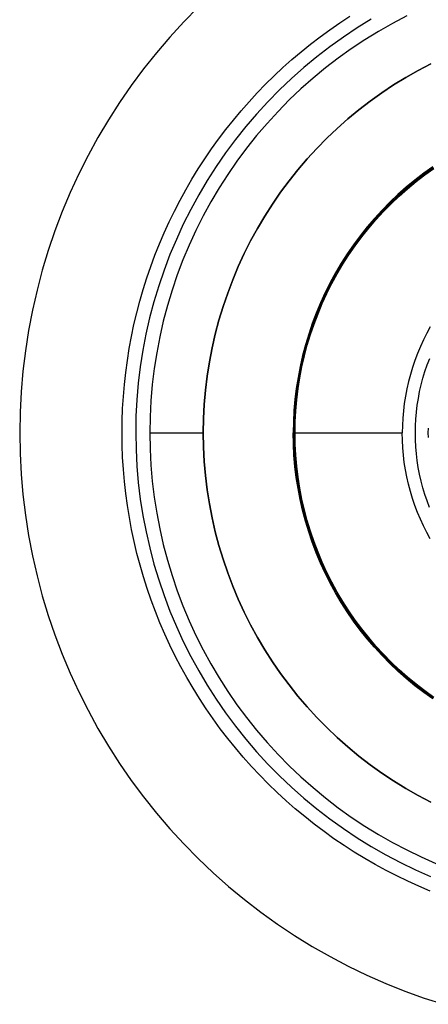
# Model space of a CAD drawing. Header units: millimetres. Extents: x -88 to 88, y -12 to 103.
# Tile 3 of 256: x -81.9 to -79.23, y 8.48 to 14.92. Entities that reach past the tile are written whole.
import ezdxf

# ---------------------------------------------------------------- set-up
doc = ezdxf.new("R2010")
doc.units = ezdxf.units.MM
doc.layers.add('BOTTOM', color=7, linetype='Continuous', true_color=0x7d26cd)
doc.layers.add('TOP', color=7, linetype='Continuous', true_color=0xc80000)

msp = doc.modelspace()

# ---------------------------------------------------------------- linework, layer by layer
at = {"layer": 'BOTTOM', "color": 9, "true_color": 0xc0c0c0}
for points in [[(-80.7338, 14.9984), (-80.8282, 14.9024), (-80.9192, 14.8032), (-81.0067, 14.7009), (-81.0907, 14.5956), (-81.1709, 14.4875), (-81.2474, 14.3767), (-81.32, 14.2633), (-81.3887, 14.1475), (-81.4533, 14.0294), (-81.5138, 13.9091), (-81.5701, 13.7868), (-81.6221, 13.6627), (-81.6699, 13.5368), (-81.7133, 13.4093), (-81.7522, 13.2805), (-81.7867, 13.1503), (-81.8166, 13.0191), (-81.842, 12.8868), (-81.8629, 12.7538), (-81.8791, 12.6202), (-81.8907, 12.486), (-81.8977, 12.3516), (-81.9, 12.217)], [(-80.7, 12.217), (-80.6984, 12.3102), (-80.6936, 12.4033), (-80.6855, 12.4961), (-80.6743, 12.5886), (-80.6599, 12.6807), (-80.6423, 12.7723), (-80.6215, 12.8631), (-80.5977, 12.9532), (-80.5707, 13.0425), (-80.5407, 13.1307), (-80.5076, 13.2178), (-80.4716, 13.3038), (-80.4326, 13.3885), (-80.3907, 13.4717), (-80.346, 13.5535), (-80.2985, 13.6337), (-80.2482, 13.7122), (-80.1953, 13.7889), (-80.1397, 13.8637), (-80.0816, 13.9366), (-80.021, 14.0074), (-79.958, 14.0761), (-79.8926, 14.1426), (-79.825, 14.2068), (-79.7553, 14.2686), (-79.6834, 14.3279), (-79.6096, 14.3848), (-79.5338, 14.439), (-79.4562, 14.4907), (-79.3768, 14.5396), (-79.2958, 14.5857), (-79.2133, 14.629)], [(-81.9, 12.217), (-81.8977, 12.0824), (-81.8907, 11.9479), (-81.8791, 11.8138), (-81.8629, 11.6801), (-81.842, 11.5471), (-81.8166, 11.4149), (-81.7867, 11.2836), (-81.7522, 11.1535), (-81.7133, 11.0246), (-81.6699, 10.8972), (-81.6221, 10.7713), (-81.5701, 10.6471), (-81.5138, 10.5248), (-81.4533, 10.4046), (-81.3887, 10.2864), (-81.32, 10.1706), (-81.2474, 10.0573), (-81.1709, 9.9465), (-81.0907, 9.8384), (-81.0067, 9.7331), (-80.9192, 9.6308), (-80.8282, 9.5316), (-80.7338, 9.4356), (-80.6362, 9.3429), (-80.5354, 9.2536), (-80.4316, 9.1678), (-80.3249, 9.0857), (-80.2155, 9.0073), (-80.1033, 8.9328), (-79.9887, 8.8621), (-79.8718, 8.7955), (-79.7525, 8.7329), (-79.6312, 8.6745), (-79.508, 8.6203), (-79.383, 8.5704), (-79.2563, 8.5249), (-79.1281, 8.4837)], [(-79.2133, 9.8049), (-79.2958, 9.8483), (-79.3768, 9.8944), (-79.4562, 9.9433), (-79.5338, 9.9949), (-79.6096, 10.0492), (-79.6834, 10.106), (-79.7553, 10.1654), (-79.825, 10.2272), (-79.8926, 10.2914), (-79.958, 10.3579), (-80.021, 10.4265), (-80.0816, 10.4974), (-80.1397, 10.5702), (-80.1953, 10.6451), (-80.2482, 10.7218), (-80.2985, 10.8003), (-80.346, 10.8805), (-80.3907, 10.9622), (-80.4326, 11.0455), (-80.4716, 11.1302), (-80.5076, 11.2161), (-80.5407, 11.3033), (-80.5707, 11.3915), (-80.5977, 11.4807), (-80.6215, 11.5708), (-80.6423, 11.6617), (-80.6599, 11.7532), (-80.6743, 11.8453), (-80.6855, 11.9378), (-80.6936, 12.0307), (-80.6984, 12.1238), (-80.7, 12.217)]]:
    msp.add_lwpolyline(points, dxfattribs=at)
at = {"layer": 'BOTTOM', "color": 9, "true_color": 0xc0c0c0, "extrusion": (0, 1, 0)}
msp.add_lwpolyline([(80.7, -11.5), (81.9, -12.7)], dxfattribs=at)
at = {"layer": 'TOP', "color": 254, "true_color": 0xcad1ee}
for points in [[(-79.3706, 14.9417), (-79.4638, 14.8928), (-79.5553, 14.8406), (-79.6449, 14.7854), (-79.7326, 14.7271), (-79.8182, 14.6658), (-79.9016, 14.6016), (-79.9828, 14.5345), (-80.0616, 14.4647), (-80.138, 14.3922), (-80.2118, 14.3171), (-80.283, 14.2395), (-80.3514, 14.1595), (-80.4171, 14.0772), (-80.4798, 13.9926), (-80.5396, 13.906), (-80.5964, 13.8173), (-80.6501, 13.7268), (-80.7006, 13.6344), (-80.748, 13.5403), (-80.792, 13.4447), (-80.8327, 13.3476), (-80.87, 13.2491), (-80.904, 13.1495), (-80.9344, 13.0487), (-80.9614, 12.9469), (-80.9848, 12.8442), (-81.0047, 12.7408), (-81.021, 12.6368), (-81.0337, 12.5323), (-81.0427, 12.4274), (-81.0482, 12.3223), (-81.05, 12.217)], [(-79.6022, 14.9197), (-79.6945, 14.8628), (-79.7848, 14.8027), (-79.873, 14.7396), (-79.9589, 14.6734), (-80.0426, 14.6043), (-80.1237, 14.5324), (-80.2024, 14.4577), (-80.2784, 14.3804), (-80.3517, 14.3004), (-80.4223, 14.218), (-80.4899, 14.1332), (-80.5545, 14.0461), (-80.6161, 13.9569), (-80.6746, 13.8655), (-80.73, 13.7722), (-80.782, 13.6771), (-80.8307, 13.5802), (-80.8761, 13.4817), (-80.9181, 13.3817), (-80.9565, 13.2802), (-80.9915, 13.1776), (-81.0228, 13.0737), (-81.0506, 12.9689), (-81.0747, 12.8631), (-81.0952, 12.7566), (-81.112, 12.6495), (-81.1251, 12.5418), (-81.1344, 12.4337), (-81.14, 12.3254), (-81.1419, 12.217)], [(-79.2133, 14.629), (-79.2958, 14.5857), (-79.3768, 14.5396), (-79.4562, 14.4907), (-79.5338, 14.439), (-79.6096, 14.3848), (-79.6834, 14.3279), (-79.7553, 14.2686), (-79.825, 14.2068), (-79.8926, 14.1426), (-79.958, 14.0761), (-80.021, 14.0074), (-80.0816, 13.9366), (-80.1397, 13.8637), (-80.1953, 13.7889), (-80.2482, 13.7122), (-80.2985, 13.6337), (-80.346, 13.5535), (-80.3907, 13.4717), (-80.4326, 13.3885), (-80.4716, 13.3038), (-80.5076, 13.2178), (-80.5407, 13.1307), (-80.5707, 13.0425), (-80.5977, 12.9532), (-80.6215, 12.8631), (-80.6423, 12.7723), (-80.6599, 12.6807), (-80.6743, 12.5886), (-80.6855, 12.4961), (-80.6936, 12.4033), (-80.6984, 12.3102), (-80.7, 12.217)], [(-79.2, 13.9555), (-79.2593, 13.913), (-79.3171, 13.8685), (-79.3733, 13.8221), (-79.4279, 13.7737), (-79.4808, 13.7235), (-79.5319, 13.6715), (-79.5812, 13.6178), (-79.6286, 13.5624), (-79.6741, 13.5054), (-79.7175, 13.4468), (-79.759, 13.3868), (-79.7983, 13.3254), (-79.8355, 13.2627), (-79.8705, 13.1987), (-79.9032, 13.1335), (-79.9337, 13.0673), (-79.9619, 13), (-79.9878, 12.9319), (-80.0113, 12.8628), (-80.0324, 12.793), (-80.0511, 12.7225), (-80.0673, 12.6514), (-80.081, 12.5798), (-80.0923, 12.5078), (-80.1011, 12.4354), (-80.1074, 12.3627), (-80.1112, 12.2899), (-80.1124, 12.217)], [(-80.1062, 12.217), (-80.105, 12.2897), (-80.1012, 12.3623), (-80.0949, 12.4347), (-80.0862, 12.5069), (-80.0749, 12.5787), (-80.0612, 12.6501), (-80.045, 12.721), (-80.0264, 12.7913), (-80.0054, 12.8609), (-79.9819, 12.9298), (-79.9562, 12.9977), (-79.928, 13.0648), (-79.8976, 13.1308), (-79.865, 13.1958), (-79.8301, 13.2596), (-79.793, 13.3221), (-79.7538, 13.3834), (-79.7125, 13.4432), (-79.6691, 13.5016), (-79.6238, 13.5584), (-79.5765, 13.6137), (-79.5274, 13.6672), (-79.4764, 13.7191), (-79.4237, 13.7692), (-79.3693, 13.8174), (-79.3132, 13.8637), (-79.2556, 13.908), (-79.1965, 13.9504)], [(-80.1, 12.217), (-80.0987, 12.2895), (-80.095, 12.3619), (-80.0887, 12.4341), (-80.08, 12.5061), (-80.0688, 12.5777), (-80.0551, 12.6489), (-80.039, 12.7195), (-80.0204, 12.7896), (-79.9994, 12.859), (-79.9761, 12.9276), (-79.9504, 12.9954), (-79.9224, 13.0623), (-79.892, 13.1281), (-79.8595, 13.1929), (-79.8247, 13.2565), (-79.7877, 13.3189), (-79.7486, 13.3799), (-79.7074, 13.4396), (-79.6642, 13.4978), (-79.619, 13.5545), (-79.5719, 13.6095), (-79.5229, 13.663), (-79.4721, 13.7147), (-79.4195, 13.7646), (-79.3652, 13.8127), (-79.3093, 13.8588), (-79.2519, 13.903), (-79.1929, 13.9452)], [(-79.2164, 12.91), (-79.2396, 12.8676), (-79.2614, 12.8244), (-79.2816, 12.7805), (-79.3003, 12.7359), (-79.3174, 12.6908), (-79.333, 12.645), (-79.3469, 12.5987), (-79.3593, 12.552), (-79.3701, 12.5049), (-79.3792, 12.4574), (-79.3867, 12.4097), (-79.3925, 12.3617), (-79.3967, 12.3136), (-79.3992, 12.2653), (-79.4, 12.217)], [(-79.3142, 12.217), (-79.3135, 12.2623), (-79.3111, 12.3077), (-79.3072, 12.3529), (-79.3017, 12.3979), (-79.2947, 12.4427), (-79.2861, 12.4873), (-79.2761, 12.5315), (-79.2644, 12.5754), (-79.2513, 12.6188), (-79.2367, 12.6617), (-79.2206, 12.7042)], [(-81.1417, 12.217), (-81.1398, 12.1085), (-81.1342, 12.0002), (-81.1249, 11.8922), (-81.1118, 11.7845), (-81.095, 11.6774), (-81.0745, 11.5709), (-81.0504, 11.4651), (-81.0226, 11.3603), (-80.9913, 11.2565), (-80.9563, 11.1538), (-80.9179, 11.0524), (-80.8759, 10.9524), (-80.8306, 10.8538), (-80.7818, 10.757), (-80.7298, 10.6618), (-80.6745, 10.5685), (-80.616, 10.4772), (-80.5544, 10.3879), (-80.4897, 10.3009), (-80.4221, 10.2161), (-80.3516, 10.1336), (-80.2783, 10.0537), (-80.2023, 9.9764), (-80.1236, 9.9017), (-80.0424, 9.8298), (-79.9588, 9.7607), (-79.8729, 9.6946), (-79.7847, 9.6314), (-79.6944, 9.5714), (-79.6021, 9.5144), (-79.5078, 9.4608), (-79.4118, 9.4104), (-79.3141, 9.3633), (-79.2148, 9.3196)], [(-81.05, 12.217), (-81.0482, 12.1117), (-81.0427, 12.0066), (-81.0337, 11.9017), (-81.021, 11.7971), (-81.0047, 11.6931), (-80.9848, 11.5897), (-80.9614, 11.4871), (-80.9344, 11.3853), (-80.904, 11.2845), (-80.87, 11.1848), (-80.8327, 11.0864), (-80.792, 10.9893), (-80.748, 10.8936), (-80.7006, 10.7996), (-80.6501, 10.7072), (-80.5964, 10.6166), (-80.5396, 10.528), (-80.4798, 10.4413), (-80.4171, 10.3568), (-80.3514, 10.2745), (-80.283, 10.1945), (-80.2118, 10.1169), (-80.138, 10.0418), (-80.0616, 9.9693), (-79.9828, 9.8995), (-79.9016, 9.8324), (-79.8182, 9.7682), (-79.7326, 9.7069), (-79.6449, 9.6486), (-79.5553, 9.5933), (-79.4638, 9.5412), (-79.3706, 9.4923), (-79.2757, 9.4466), (-79.1793, 9.4042)], [(-81.05, 12.217), (-80.7, 12.217)], [(-80.7, 12.217), (-80.6984, 12.1238), (-80.6936, 12.0307), (-80.6855, 11.9378), (-80.6743, 11.8453), (-80.6599, 11.7532), (-80.6423, 11.6617), (-80.6215, 11.5708), (-80.5977, 11.4807), (-80.5707, 11.3915), (-80.5407, 11.3033), (-80.5076, 11.2161), (-80.4716, 11.1302), (-80.4326, 11.0455), (-80.3907, 10.9622), (-80.346, 10.8805), (-80.2985, 10.8003), (-80.2482, 10.7218), (-80.1953, 10.6451), (-80.1397, 10.5702), (-80.0816, 10.4974), (-80.021, 10.4265), (-79.958, 10.3579), (-79.8926, 10.2914), (-79.825, 10.2272), (-79.7553, 10.1654), (-79.6834, 10.106), (-79.6096, 10.0492), (-79.5338, 9.9949), (-79.4562, 9.9433), (-79.3768, 9.8944), (-79.2958, 9.8483), (-79.2133, 9.8049)], [(-79.2, 10.4785), (-79.2593, 10.5209), (-79.3171, 10.5654), (-79.3733, 10.6119), (-79.4279, 10.6602), (-79.4808, 10.7104), (-79.5319, 10.7624), (-79.5812, 10.8162), (-79.6286, 10.8716), (-79.6741, 10.9286), (-79.7175, 10.9872), (-79.759, 11.0472), (-79.7983, 11.1086), (-79.8355, 11.1713), (-79.8705, 11.2353), (-79.9032, 11.3004), (-79.9337, 11.3667), (-79.9619, 11.4339), (-79.9878, 11.5021), (-80.0113, 11.5711), (-80.0324, 11.6409), (-80.0511, 11.7114), (-80.0673, 11.7825), (-80.081, 11.8541), (-80.0923, 11.9262), (-80.1011, 11.9986), (-80.1074, 12.0712), (-80.1112, 12.1441), (-80.1124, 12.217)], [(-79.1965, 10.4836), (-79.2556, 10.5259), (-79.3132, 10.5703), (-79.3693, 10.6166), (-79.4237, 10.6648), (-79.4764, 10.7149), (-79.5274, 10.7667), (-79.5765, 10.8203), (-79.6238, 10.8755), (-79.6691, 10.9324), (-79.7125, 10.9908), (-79.7538, 11.0506), (-79.793, 11.1118), (-79.8301, 11.1744), (-79.865, 11.2382), (-79.8976, 11.3031), (-79.928, 11.3692), (-79.9562, 11.4362), (-79.9819, 11.5042), (-80.0054, 11.573), (-80.0264, 11.6426), (-80.045, 11.7129), (-80.0612, 11.7838), (-80.0749, 11.8552), (-80.0862, 11.9271), (-80.0949, 11.9992), (-80.1012, 12.0717), (-80.105, 12.1443), (-80.1062, 12.217)], [(-79.1929, 10.4887), (-79.2519, 10.5309), (-79.3093, 10.5751), (-79.3652, 10.6213), (-79.4195, 10.6694), (-79.4721, 10.7193), (-79.5229, 10.771), (-79.5719, 10.8244), (-79.619, 10.8795), (-79.6642, 10.9362), (-79.7074, 10.9944), (-79.7486, 11.0541), (-79.7877, 11.1151), (-79.8247, 11.1775), (-79.8595, 11.2411), (-79.892, 11.3058), (-79.9224, 11.3717), (-79.9504, 11.4385), (-79.9761, 11.5063), (-79.9994, 11.5749), (-80.0204, 11.6443), (-80.039, 11.7144), (-80.0551, 11.7851), (-80.0688, 11.8563), (-80.08, 11.9279), (-80.0887, 11.9999), (-80.095, 12.0721), (-80.0987, 12.1445), (-80.1, 12.217)], [(-80.1, 12.217), (-79.4, 12.217)], [(-79.2164, 11.524), (-79.2396, 11.5664), (-79.2614, 11.6095), (-79.2816, 11.6534), (-79.3003, 11.698), (-79.3174, 11.7432), (-79.333, 11.789), (-79.3469, 11.8352), (-79.3593, 11.8819), (-79.3701, 11.9291), (-79.3792, 11.9765), (-79.3867, 12.0243), (-79.3925, 12.0722), (-79.3967, 12.1204), (-79.3992, 12.1687), (-79.4, 12.217)], [(-79.2207, 11.7298), (-79.2368, 11.7722), (-79.2514, 11.8152), (-79.2645, 11.8586), (-79.2761, 11.9024), (-79.2862, 11.9467), (-79.2948, 11.9912), (-79.3018, 12.0361), (-79.3073, 12.0811), (-79.3112, 12.1263), (-79.3135, 12.1716), (-79.3143, 12.217)]]:
    msp.add_lwpolyline(points, dxfattribs=at)
at = {"layer": 'TOP', "color": 254, "true_color": 0xcad1ee, "extrusion": (-5.70303e-13, 1, 6.53502e-11)}
msp.add_lwpolyline([(81.2311, 9.2551), (81.05, -11.5)], dxfattribs=at)
at = {"layer": 'TOP', "color": 254, "true_color": 0xcad1ee, "extrusion": (0, 1, 0)}
for points in [[(80.1124, -10.9124), (80.7, -11.5)], [(80.1124, -10.9124), (80.1, -10.2)], [(79.4, -10.2), (79.2295, 9.3378)]]:
    msp.add_lwpolyline(points, dxfattribs=at)
at = {"layer": 'TOP', "color": 254, "true_color": 0xcad1ee}
for points in [[(-81.2311, 12.217, 9.2551), (-81.2302, 12.2964, 9.2579), (-81.2273, 12.3757, 9.2609), (-81.2224, 12.4548, 9.2639), (-81.2156, 12.5338, 9.267), (-81.2069, 12.6126, 9.2701), (-81.1963, 12.6911, 9.2734), (-81.1838, 12.7693, 9.2767), (-81.1693, 12.8471, 9.28), (-81.153, 12.9245, 9.2835), (-81.1347, 13.0015, 9.287), (-81.1146, 13.0779, 9.2905), (-81.0927, 13.1539, 9.2941), (-81.0689, 13.2292, 9.2978), (-81.0432, 13.304, 9.3015), (-81.0158, 13.378, 9.3053), (-80.9865, 13.4514, 9.3091), (-80.9555, 13.524, 9.313), (-80.9228, 13.5958, 9.3169), (-80.8883, 13.6667, 9.3209), (-80.8521, 13.7368, 9.3249), (-80.8142, 13.8059, 9.3289), (-80.7746, 13.8741, 9.333), (-80.7334, 13.9413, 9.3371), (-80.6906, 14.0075, 9.3412), (-80.6462, 14.0725, 9.3454), (-80.6002, 14.1365, 9.3495), (-80.5527, 14.1993, 9.3537), (-80.5036, 14.2609, 9.358), (-80.4531, 14.3213, 9.3622), (-80.4012, 14.3805, 9.3665), (-80.3478, 14.4384, 9.3707), (-80.293, 14.4949, 9.375), (-80.2369, 14.5501, 9.3793), (-80.1794, 14.6039, 9.3836), (-80.1207, 14.6563, 9.3879), (-80.0607, 14.7073, 9.3921), (-79.9994, 14.7567, 9.3964), (-79.937, 14.8047, 9.4007), (-79.8734, 14.8512, 9.405), (-79.8087, 14.8961, 9.4092), (-79.7429, 14.9393, 9.4135)], [(-79.2295, 12.217, 9.3378), (-79.2291, 12.247, 9.3388)], [(-79.217, 9.224, 9.2319), (-79.2905, 9.255, 9.23), (-79.3631, 9.2877, 9.2282), (-79.435, 9.3223, 9.2265), (-79.5059, 9.3586, 9.2249), (-79.576, 9.3966, 9.2234), (-79.6451, 9.4363, 9.222), (-79.7132, 9.4778, 9.2206), (-79.7803, 9.5209, 9.2194), (-79.8463, 9.5657, 9.2183), (-79.9112, 9.6121, 9.2173), (-79.9749, 9.6601, 9.2164), (-80.0375, 9.7097, 9.2155), (-80.0988, 9.7608, 9.2148), (-80.1589, 9.8134, 9.2142), (-80.2176, 9.8675, 9.2137), (-80.2751, 9.9231, 9.2133), (-80.3311, 9.9801, 9.213), (-80.3857, 10.0384, 9.2128), (-80.4389, 10.0981, 9.2128), (-80.4905, 10.159, 9.2128), (-80.5406, 10.2212, 9.2129), (-80.5892, 10.2846, 9.2132), (-80.6361, 10.3492, 9.2135), (-80.6815, 10.4149, 9.214), (-80.7252, 10.4817, 9.2145), (-80.7672, 10.5495, 9.2152), (-80.8076, 10.6184, 9.2159), (-80.8462, 10.6882, 9.2168), (-80.8831, 10.759, 9.2178), (-80.9182, 10.8306, 9.2189), (-80.9516, 10.9031, 9.22), (-80.9832, 10.9765, 9.2213), (-81.0129, 11.0505, 9.2227), (-81.0408, 11.1252, 9.2242), (-81.0668, 11.2006, 9.2258), (-81.091, 11.2766, 9.2275), (-81.1132, 11.353, 9.2293), (-81.1336, 11.43, 9.2312), (-81.1521, 11.5074, 9.2332), (-81.1686, 11.5853, 9.2352), (-81.1832, 11.6635, 9.2374), (-81.1959, 11.742, 9.2397), (-81.2066, 11.8207, 9.242), (-81.2154, 11.8997, 9.2444), (-81.2223, 11.9789, 9.247), (-81.2272, 12.0582, 9.2496), (-81.2301, 12.1376, 9.2523), (-81.2311, 12.217, 9.2551)], [(-79.2291, 12.1869, 9.3367), (-79.2295, 12.217, 9.3378)]]:
    msp.add_polyline3d(points, dxfattribs=at)

doc.saveas('drawing.dxf')
